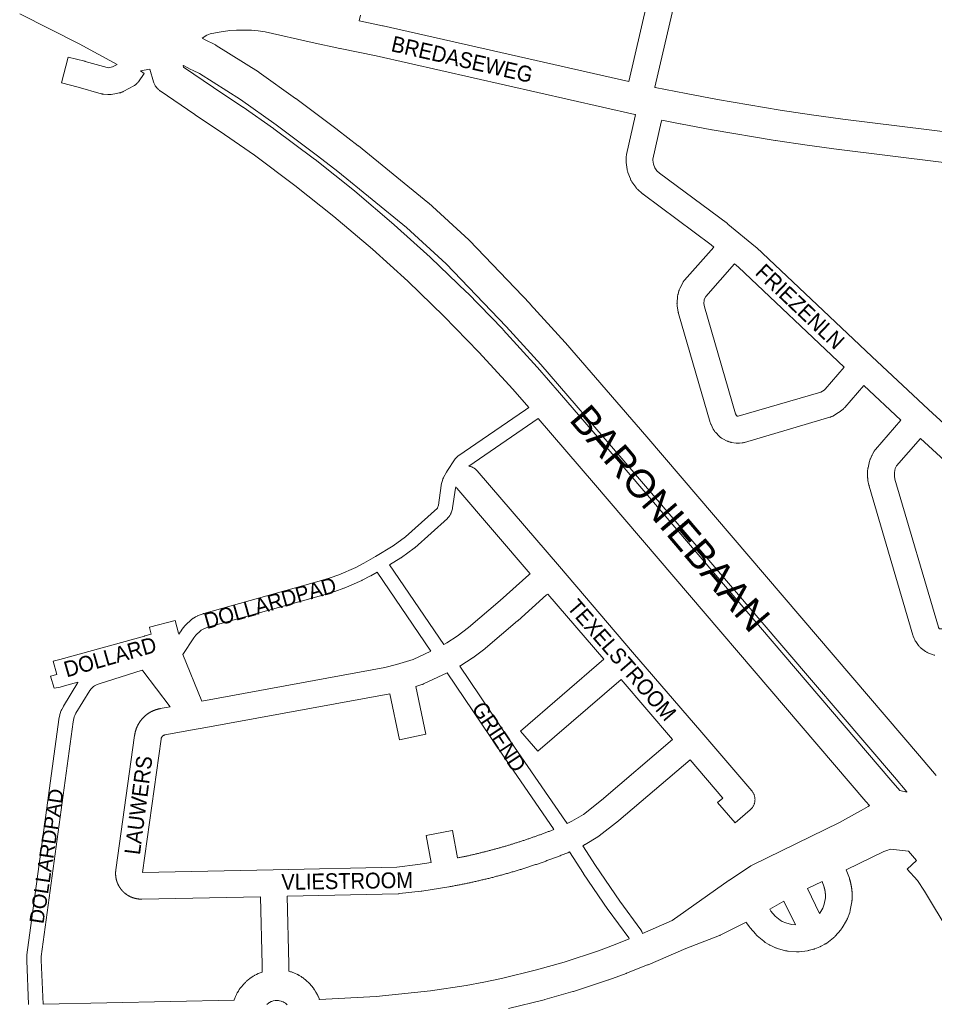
# Model space of a CAD drawing. Header units: metres. Extents: x 123819 to 142731, y 393440 to 405763.
# Tile 91 of 256: x 130934 to 131379, y 396146 to 396626. Entities that reach past the tile are written whole.
import ezdxf
from ezdxf.enums import TextEntityAlignment as Align

# ---------------------------------------------------------------- set-up
doc = ezdxf.new("R2010")
doc.units = ezdxf.units.M
doc.header["$MEASUREMENT"] = 0
for name, color, linetype, lineweight in [('gs-anno-wegen algemeen tekst', 7, 'Continuous', 0), ('gs-knt-aanvullende hoofdweg', 7, 'Continuous', 0), ('gs-knt-fietspaden', 7, 'Continuous', 0), ('gs-knt-hoofdweg', 7, 'Continuous', 0), ('gs-knt-wegen algemeen', 7, 'Continuous', 0)]:
    doc.layers.add(name, color=color, linetype=linetype, lineweight=lineweight)
doc.styles.add('Style-Arial', font='arial.ttf')

msp = doc.modelspace()

# ---------------------------------------------------------------- linework, layer by layer
at = {"layer": 'gs-knt-aanvullende hoofdweg', "color": 7, "linetype": 'Continuous', "flags": 128}
for points in [[(131099.06, 396625.54), (131110.47, 396623.22), (131110.63, 396623.18), (131110.63, 396623.18), (131110.64, 396623.18)], [(131110.64, 396623.18), (131230.34, 396596.04)], [(131233.63, 396579.9), (131233.42, 396579.94), (131233.33, 396579.96), (131107.39, 396608.52), (131089.7, 396612.12), (131089.57, 396612.14), (131076.16, 396615.12), (131053.25, 396620.2), (131049.89, 396620.69), (131046.52, 396621), (131039.35, 396621.1), (131036.06, 396620.9), (131030.8, 396620.16), (131026.39, 396619.31), (131024.85, 396618.57), (131022.56, 396617.14)], [(131243.06, 396593.24), (131243.18, 396593.21), (131258.34, 396590.15), (131273.51, 396587.28), (131304.06, 396582.12), (131319.33, 396579.85), (131334.66, 396577.76), (131583.01, 396546.96), (131590.38, 396546.05)], [(131588.62, 396531.13), (131581.16, 396532.05), (131332.77, 396562.86), (131332.68, 396562.87), (131317.26, 396564.97), (131317.17, 396564.98), (131301.77, 396567.28), (131301.63, 396567.3), (131270.94, 396572.48), (131270.8, 396572.51), (131255.51, 396575.4), (131255.41, 396575.42), (131246.38, 396577.24)], [(131237.06, 396181), (131251.55, 396187.27), (131279.25, 396206.89), (131279.45, 396207.03), (131289.84, 396213.9), (131290.11, 396214.07), (131290.39, 396214.23), (131290.68, 396214.38), (131332.95, 396235.06), (131343.23, 396240.78), (131343.53, 396240.95), (131347, 396242.88), (131347.51, 396243.41)], [(131366.56, 396221.11), (131357.74, 396222.04), (131356.04, 396221.46), (131355.99, 396221.44), (131354.57, 396220.94), (131336.22, 396212.06)], [(131324.45, 396206.34), (131317.37, 396202.87)], [(131305.88, 396196.72), (131299.03, 396192.75)], [(131287.54, 396186.55), (131275.16, 396180.29), (131274.92, 396180.18), (131274.81, 396180.13), (131274.77, 396180.11), (131274.69, 396180.07), (131274.45, 396179.98), (131258.08, 396173.73), (131239.71, 396165.78), (131239.49, 396165.7), (131229.2, 396161.61), (131229.02, 396161.55), (131220.63, 396158.46), (131220.39, 396158.38), (131203.41, 396152.77), (131203.12, 396152.68), (131189.46, 396148.77), (131189.17, 396148.69), (131171.78, 396144.47)], [(131064.83, 396162.61), (131065.3, 396162.48), (131065.61, 396162.38), (131065.62, 396162.38), (131065.62, 396162.37), (131066.02, 396162.24), (131067.86, 396161.52), (131068.72, 396161.11), (131068.76, 396161.09), (131068.84, 396161.05), (131069.01, 396160.96), (131069.08, 396160.93), (131069.47, 396160.72), (131069.62, 396160.64), (131069.79, 396160.53), (131069.88, 396160.48), (131070.42, 396160.16), (131070.74, 396159.96), (131071.29, 396159.61), (131071.72, 396159.3), (131071.92, 396159.16), (131071.95, 396159.14), (131071.99, 396159.11), (131072.25, 396158.91), (131072.87, 396158.43), (131073.41, 396157.96), (131073.62, 396157.77), (131074.33, 396157.11), (131074.75, 396156.7), (131074.98, 396156.43), (131075.68, 396155.67), (131076.88, 396154.11), (131077.03, 396153.91), (131077.24, 396153.58), (131077.95, 396152.46), (131078.67, 396151.09), (131078.85, 396150.74), (131078.86, 396150.71), (131078.88, 396150.68), (131079, 396150.39), (131079.47, 396149.26), (131079.57, 396149), (131079.61, 396148.9), (131079.67, 396148.9), (131107.3, 396150.23), (131133.81, 396153.11), (131151.22, 396155.72), (131159.81, 396157.31), (131168.36, 396159.09), (131185.47, 396163.25), (131198.84, 396167.08), (131215.56, 396172.6), (131223.75, 396175.61), (131230.57, 396178.32)], [(130945.08, 396146.56), (131038.1, 396148.55), (131038.14, 396148.65), (131038.48, 396149.52), (131038.62, 396149.85), (131038.81, 396150.3), (131039.22, 396151.2), (131039.36, 396151.48), (131039.5, 396151.76), (131039.66, 396152.03), (131040.18, 396152.89), (131040.64, 396153.62), (131041.12, 396154.3), (131041.37, 396154.67), (131041.65, 396155.01), (131042.46, 396155.96), (131042.78, 396156.32), (131043.01, 396156.57), (131043.59, 396157.16), (131043.86, 396157.42), (131044.13, 396157.67), (131044.38, 396157.88), (131045.14, 396158.52), (131045.57, 396158.85), (131045.85, 396159.08), (131046.45, 396159.5), (131046.69, 396159.67), (131047.42, 396160.14), (131047.75, 396160.32), (131047.79, 396160.35), (131048, 396160.47), (131048.26, 396160.61), (131049.07, 396161.07), (131049.83, 396161.41), (131050.8, 396161.85), (131051.81, 396162.2)], [(131063.92, 396146.27), (131063.51, 396146.66), (131063.11, 396146.98), (131062.55, 396147.34), (131062.07, 396147.63), (131061.43, 396147.9), (131061.01, 396148.06), (131060.29, 396148.23), (131059.82, 396148.33), (131059.38, 396148.37), (131058.8, 396148.39), (131058.1, 396148.3), (131057.12, 396148.1), (131056.44, 396147.89), (131056.13, 396147.77), (131055.36, 396147.37), (131055.06, 396147.19), (131054.64, 396146.88), (131054.17, 396146.48), (131054.04, 396146.36)]]:
    msp.add_lwpolyline(points, dxfattribs=at)
at = {"layer": 'gs-knt-fietspaden', "color": 7, "linetype": 'Continuous', "flags": 128}
for points in [[(131011.2, 396326.77), (131012.64, 396328.99), (131012.72, 396329.1), (131012.8, 396329.2), (131014.11, 396330.92), (131014.21, 396331.04), (131014.31, 396331.16), (131014.42, 396331.27), (131014.54, 396331.38), (131017.17, 396333.76), (131017.3, 396333.88), (131017.43, 396333.98), (131018.1, 396334.48), (131018.2, 396334.55), (131018.3, 396334.61), (131018.4, 396334.68), (131019.2, 396335.16), (131019.33, 396335.23), (131019.45, 396335.29), (131020.38, 396335.75), (131020.53, 396335.82), (131020.69, 396335.88), (131023.05, 396336.78), (131023.2, 396336.83), (131023.35, 396336.87), (131080.61, 396352.87), (131084.9, 396354.22), (131089.07, 396355.73), (131097.33, 396359.34), (131101.26, 396361.38), (131107.04, 396364.72), (131115.63, 396369.88), (131121.53, 396374.24), (131137.1, 396388.23), (131137.17, 396388.32), (131137.23, 396388.42), (131137.64, 396389.67), (131138.95, 396399.18), (131138.98, 396399.32), (131139.01, 396399.47), (131139.04, 396399.62), (131139.78, 396402.32), (131139.82, 396402.47), (131139.87, 396402.61), (131139.92, 396402.75), (131139.98, 396402.88), (131140.05, 396403.02), (131140.12, 396403.15), (131141.62, 396405.78), (131141.7, 396405.91), (131141.78, 396406.04), (131145.85, 396412.15), (131145.93, 396412.27), (131146.01, 396412.38), (131146.1, 396412.5), (131146.42, 396412.88), (131146.52, 396413.01), (131146.64, 396413.13), (131146.76, 396413.24), (131146.88, 396413.35), (131147.01, 396413.45), (131147.14, 396413.55), (131180.01, 396436.09), (131181.62, 396437.2)], [(131186.23, 396431.84), (131152.39, 396408.63)], [(131146.05, 396398.65), (131145.88, 396397.99), (131144.55, 396388.4), (131144.52, 396388.24), (131144.49, 396388.09), (131144.45, 396387.94), (131144.41, 396387.79), (131143.78, 396385.88), (131143.73, 396385.74), (131143.68, 396385.61), (131143.62, 396385.47), (131143.55, 396385.34), (131143.48, 396385.21), (131143.11, 396384.57), (131143.04, 396384.46), (131142.97, 396384.35), (131142.9, 396384.24), (131142.82, 396384.14), (131142.4, 396383.63), (131142.31, 396383.51), (131142.22, 396383.41), (131142.11, 396383.3), (131142.01, 396383.21), (131126.1, 396368.9), (131125.97, 396368.79), (131125.84, 396368.69), (131119.66, 396364.13), (131119.52, 396364.03), (131119.38, 396363.95), (131113.81, 396360.6)], [(131113.81, 396360.6), (131140.26, 396321.76)], [(131107.76, 396357.02), (131104.71, 396355.26), (131104.56, 396355.18), (131100.45, 396353.06), (131100.35, 396353.01), (131100.25, 396352.96), (131091.78, 396349.25), (131091.67, 396349.21), (131091.56, 396349.17), (131087.22, 396347.59), (131087.07, 396347.54), (131082.66, 396346.16), (131082.55, 396346.12), (131025.39, 396330.16), (131023.33, 396329.38), (131022.68, 396329.05), (131022.14, 396328.74), (131021.75, 396328.45), (131019.49, 396326.39), (131018.45, 396325.04), (131013.11, 396316.86), (131022.46, 396294.21)], [(131133.93, 396318.58), (131107.76, 396357.02)], [(131148.07, 396311.22), (131172.96, 396274.4), (131199.57, 396235.76), (131199.65, 396235.64), (131199.72, 396235.52), (131200.31, 396234.5)], [(130993.35, 396309.26), (130972.32, 396302.65), (130971.13, 396302.15), (130970.08, 396301.61), (130969.69, 396301.36), (130969.41, 396301.13), (130968.51, 396300.22), (130967.8, 396299.4), (130961.11, 396288.25), (130960.5, 396287.11), (130960.29, 396286.49), (130960.04, 396285.71), (130959.7, 396284.15), (130944.23, 396169.79), (130944.15, 396167.98), (130945.08, 396146.56)], [(131193.85, 396231.65), (131193.71, 396231.89), (131167.17, 396270.43), (131167.15, 396270.46), (131141.83, 396307.92)], [(130938.06, 396146.4), (130937.13, 396167.83), (130937.13, 396167.98), (130937.13, 396168.14), (130937.23, 396170.27), (130937.24, 396170.42), (130937.25, 396170.58), (130952.76, 396285.24), (130952.78, 396285.39), (130952.81, 396285.53), (130953.22, 396287.38), (130953.26, 396287.53), (130953.3, 396287.67), (130953.6, 396288.64), (130953.63, 396288.73), (130953.96, 396289.66), (130954, 396289.79), (130954.06, 396289.92), (130954.11, 396290.04), (130954.18, 396290.17), (130954.96, 396291.63), (130955, 396291.71), (130955.04, 396291.78), (130961.94, 396303.28), (130962, 396303.39)], [(131230.57, 396178.32), (131230.31, 396178.94), (131220.27, 396192.55), (131220.19, 396192.66), (131208.29, 396210.12), (131208.23, 396210.2), (131201.52, 396220.7)], [(131207.9, 396223.76), (131214.12, 396214.03), (131225.95, 396196.66), (131236.21, 396182.77), (131236.31, 396182.63), (131236.4, 396182.49), (131236.48, 396182.34), (131236.56, 396182.19), (131236.63, 396182.03), (131237.06, 396181)]]:
    msp.add_lwpolyline(points, dxfattribs=at)
msp.add_lwpolyline([(131386.37, 396181.55), (131374.42, 396201.65), (131371.04, 396206.82), (131365.87, 396212.25, -0.374556), (131365.87, 396212.26), (131370.42, 396216.6)], format="xyb", dxfattribs=at)
at = {"layer": 'gs-knt-hoofdweg', "color": 7, "linetype": 'Continuous', "flags": 128}
for points in [[(130981.2, 396604.41), (130962.64, 396614.44), (130933.7, 396629.04)], [(131022.56, 396617.14), (131023.98, 396616.43), (131028.74, 396614.02), (131029.06, 396613.85), (131029.37, 396613.66), (131029.37, 396613.66), (131029.38, 396613.66)], [(131029.38, 396613.66), (131049.98, 396600.77), (131050.2, 396600.64), (131050.4, 396600.49), (131068.04, 396587.85), (131068.16, 396587.76), (131088.39, 396572.69), (131088.54, 396572.58), (131098.52, 396564.76), (131098.64, 396564.67), (131132.44, 396537.17), (131132.62, 396537.02), (131132.79, 396536.87), (131152.45, 396518.91), (131152.65, 396518.73), (131152.84, 396518.53), (131182.25, 396487.77), (131182.37, 396487.63), (131199.41, 396468.97), (131199.56, 396468.8), (131239.11, 396422.9), (131239.13, 396422.87), (131371.9, 396267.56), (131380.12, 396257.94)], [(130997.14, 396602.03), (130992.58, 396601.24)], [(131181.62, 396437.2), (131173.88, 396446.18), (131157.38, 396464.25), (131140.33, 396481.77), (131122.73, 396498.73), (131105.49, 396514.34), (131086.73, 396530.27), (131067.66, 396545.45), (131048, 396560.1), (131033.46, 396570.31), (131019.11, 396579.88), (131019.04, 396579.93), (131002.11, 396591.46), (131002.02, 396591.52), (131001.79, 396591.69), (131001.71, 396591.75), (131001.49, 396591.93), (131001.41, 396592), (131001.19, 396592.19), (131001.12, 396592.26), (131000.91, 396592.46), (131000.84, 396592.53), (131000.64, 396592.75), (131000.58, 396592.82), (131000.39, 396593.05), (131000.34, 396593.11), (131000.15, 396593.36), (131000.1, 396593.42), (130999.92, 396593.69), (130999.89, 396593.74), (130999.72, 396594.02), (130999.68, 396594.07), (130999.52, 396594.36), (130999.5, 396594.41), (130999.35, 396594.72), (130999.33, 396594.76), (130999.19, 396595.08), (130999.18, 396595.12), (130999.06, 396595.44), (130999.04, 396595.48), (130998.94, 396595.82), (130998.93, 396595.85), (130997.14, 396602.03)], [(131362.42, 396250.63), (131365.79, 396249.83), (131365.81, 396250.03), (131359.72, 396257.15), (131226.97, 396412.45), (131187.5, 396458.26), (131170.6, 396476.76), (131141.45, 396507.27), (131122.16, 396524.89), (131088.59, 396552.19), (131078.74, 396559.9), (131058.65, 396574.87), (131041.28, 396587.33), (131021.19, 396599.89), (131018.26, 396601.37), (131016.75, 396602.13), (131013.46, 396603.79), (131013.31, 396603.78), (131013.51, 396603.08), (131028.03, 396593.19), (131042.43, 396583.59), (131042.6, 396583.48), (131057.3, 396573.14), (131057.48, 396573.01), (131077.33, 396558.22), (131077.54, 396558.06), (131096.8, 396542.73), (131097, 396542.57), (131115.95, 396526.46), (131116.14, 396526.3), (131133.57, 396510.53), (131133.76, 396510.35), (131151.54, 396493.21), (131151.72, 396493.03), (131168.95, 396475.33), (131169.13, 396475.15), (131185.79, 396456.9), (131185.94, 396456.72), (131196.64, 396444.31), (131225.3, 396411.04), (131225.32, 396411.02), (131358.04, 396255.75), (131362.42, 396250.63)], [(131347.51, 396243.41), (131345.86, 396245.34), (131213.16, 396400.6), (131186.23, 396431.84)], [(131370.42, 396216.6), (131366.56, 396221.11)]]:
    msp.add_lwpolyline(points, dxfattribs=at)
at = {"layer": 'gs-knt-wegen algemeen', "color": 7, "linetype": 'Continuous', "flags": 128}
for points in [[(131230.34, 396596.04), (131256.74, 396709.8), (131258.81, 396719.5), (131262.39, 396739.13), (131263.87, 396748.91), (131274.01, 396830.11)], [(131286.85, 396827.86), (131276.78, 396747.21), (131276.75, 396747.04), (131275.24, 396737.08), (131275.21, 396736.89), (131271.6, 396717.07), (131271.56, 396716.88), (131269.46, 396707.03), (131269.44, 396706.92), (131243.06, 396593.24)], [(131099.62, 396628.29), (131099.06, 396625.54)], [(130976.28, 396602.8), (130976.77, 396602.76), (130978.84, 396603.12), (130981.2, 396604.41)], [(131379.4, 396316.56), (131379.14, 396316.64), (131376.81, 396317.37), (131376.53, 396317.47), (131376.24, 396317.58), (131375.97, 396317.7), (131375.69, 396317.84), (131375.43, 396317.99), (131375.17, 396318.15), (131374.92, 396318.33), (131372.96, 396319.77), (131372.71, 396319.95), (131372.48, 396320.15), (131372.26, 396320.36), (131372.05, 396320.57), (131371.84, 396320.8), (131371.65, 396321.04), (131371.47, 396321.28), (131370.07, 396323.28), (131369.89, 396323.54), (131369.73, 396323.82), (131369.58, 396324.1), (131369.44, 396324.39), (131369.32, 396324.68), (131368.88, 396325.82), (131368.79, 396326.07), (131368.71, 396326.33), (131347.41, 396398.94), (131347.34, 396399.2), (131347.28, 396399.46), (131346.81, 396401.72), (131346.77, 396401.98), (131346.73, 396402.24), (131346.7, 396402.5), (131346.69, 396402.76), (131346.68, 396403.03), (131346.68, 396406.37), (131346.68, 396406.68), (131346.71, 396406.99), (131346.74, 396407.3), (131346.79, 396407.6), (131346.86, 396407.91), (131347.65, 396411.15), (131347.72, 396411.44), (131347.81, 396411.71), (131347.91, 396411.99), (131348.02, 396412.26), (131348.7, 396413.79), (131348.81, 396414.02), (131348.93, 396414.25), (131349.06, 396414.48), (131349.92, 396415.92), (131350.07, 396416.16), (131350.23, 396416.39), (131350.4, 396416.62), (131350.58, 396416.84), (131362.85, 396431.04), (131344.77, 396447.96), (131335.51, 396437.2), (131335.34, 396437.01), (131335.16, 396436.83), (131334.97, 396436.65), (131334.78, 396436.48), (131333.5, 396435.4), (131333.28, 396435.22), (131333.04, 396435.05), (131332.8, 396434.88), (131332.55, 396434.73), (131329.66, 396433.06), (131329.39, 396432.91), (131329.11, 396432.78), (131328.83, 396432.66), (131328.54, 396432.55), (131328.24, 396432.45), (131286.67, 396420.24), (131286.38, 396420.16), (131286.09, 396420.09), (131285.79, 396420.04), (131285.49, 396420), (131284.27, 396419.88), (131283.96, 396419.86), (131283.64, 396419.85), (131283.32, 396419.85), (131283.01, 396419.88), (131282.69, 396419.91), (131280.28, 396420.26), (131279.98, 396420.31), (131279.68, 396420.38), (131279.38, 396420.46), (131279.09, 396420.55), (131278.81, 396420.65), (131278.53, 396420.77), (131278.26, 396420.9), (131276.08, 396422.01), (131275.81, 396422.15), (131275.55, 396422.31), (131275.3, 396422.48), (131275.06, 396422.66), (131274.82, 396422.85), (131274.59, 396423.05), (131274.38, 396423.26), (131272.67, 396425.01), (131272.46, 396425.23), (131272.27, 396425.46), (131272.08, 396425.7), (131271.91, 396425.95), (131271.75, 396426.21), (131271.6, 396426.47), (131271.46, 396426.75), (131270.4, 396428.95), (131270.29, 396429.19), (131270.19, 396429.43), (131270.1, 396429.68), (131270.02, 396429.94), (131254.55, 396483.06), (131254.48, 396483.3), (131254.43, 396483.55), (131254.38, 396483.8), (131253.91, 396486.59), (131253.87, 396486.86), (131253.85, 396487.12), (131253.83, 396487.39), (131253.82, 396487.66), (131253.83, 396487.93), (131253.84, 396488.2), (131254.1, 396491.28), (131254.13, 396491.59), (131254.18, 396491.9), (131254.24, 396492.21), (131254.32, 396492.52), (131254.74, 396494.01), (131254.83, 396494.31), (131254.94, 396494.6), (131255.06, 396494.89), (131255.2, 396495.18), (131256.6, 396497.93), (131256.73, 396498.18), (131256.87, 396498.42), (131257.02, 396498.65), (131257.18, 396498.87), (131257.35, 396499.09), (131257.52, 396499.3), (131271.76, 396515.41), (131270.5, 396516.45), (131237.3, 396541.13), (131237.13, 396541.26), (131236.96, 396541.4), (131236.8, 396541.54), (131234.73, 396543.43), (131234.52, 396543.63), (131234.32, 396543.83), (131234.13, 396544.05), (131233.95, 396544.27), (131233.79, 396544.5), (131231.87, 396547.23), (131231.7, 396547.49), (131231.54, 396547.76), (131231.39, 396548.03), (131231.26, 396548.31), (131231.14, 396548.6), (131229.92, 396551.71), (131229.81, 396552), (131229.72, 396552.3), (131229.64, 396552.6), (131229.58, 396552.91), (131229.53, 396553.22), (131229.09, 396556.53), (131229.05, 396556.82), (131229.03, 396557.11), (131229.03, 396557.4), (131229.03, 396557.69), (131229.11, 396559.36), (131229.13, 396559.65), (131229.16, 396559.93), (131229.21, 396560.21), (131229.26, 396560.49), (131233.46, 396579.12), (131233.63, 396579.9)], [(131246.38, 396577.24), (131246.16, 396576.26), (131242.09, 396558.19), (131242.07, 396557.68), (131242.33, 396555.72), (131242.98, 396554.07), (131244.03, 396552.57), (131245.33, 396551.38), (131278.39, 396526.8), (131278.64, 396526.61), (131292.13, 396515.54), (131292.3, 396515.39), (131292.47, 396515.24), (131292.47, 396515.24), (131292.47, 396515.23)], [(131292.47, 396515.23), (131348.73, 396462.09), (131376.29, 396436.29), (131416.2, 396399.67), (131447.09, 396374.39), (131463.5, 396361.69), (131494.17, 396338.3), (131494.25, 396338.24)], [(131283.2, 396433), (131283.68, 396432.93), (131323.82, 396444.73), (131325.54, 396445.72), (131325.97, 396446.09), (131335.28, 396456.89), (131283.7, 396505.62), (131281.83, 396507.15), (131267.83, 396491.31), (131267.1, 396489.86), (131267.02, 396489.58), (131266.89, 396487.94), (131267.16, 396486.33), (131282.38, 396434.09), (131282.74, 396433.34), (131282.94, 396433.13), (131283.2, 396433), (131283.2, 396433)], [(131381.75, 396329.47), (131382.16, 396329.34), (131382.84, 396329.44), (131440.19, 396346.31), (131442.57, 396347.56), (131444.72, 396349.32), (131450.12, 396355.58), (131439.05, 396364.15), (131438.91, 396364.26), (131407.81, 396389.71), (131407.67, 396389.83), (131407.53, 396389.95), (131372.4, 396422.19), (131360.81, 396408.76), (131360.44, 396408.15), (131360.16, 396407.51), (131359.7, 396405.6), (131359.7, 396403.7), (131359.98, 396402.35), (131381.13, 396330.25), (131381.19, 396330.1), (131381.51, 396329.64), (131381.75, 396329.47), (131381.75, 396329.47)], [(131152.39, 396408.63), (131152.65, 396408.59), (131152.97, 396408.53), (131153.28, 396408.45), (131153.58, 396408.36), (131153.88, 396408.25), (131154.18, 396408.13), (131154.46, 396407.99), (131154.75, 396407.84), (131155.02, 396407.67), (131155.28, 396407.5), (131155.54, 396407.3), (131155.79, 396407.1), (131156.02, 396406.89), (131156.25, 396406.66), (131156.46, 396406.42), (131196.53, 396359.7), (131232.23, 396318.11)], [(131182.36, 396356.23), (131146.58, 396397.95), (131146.38, 396398.19), (131146.19, 396398.45), (131146.05, 396398.65)], [(131140.26, 396321.76), (131141.66, 396322.56), (131146.76, 396325.87), (131152.21, 396329.98), (131167.67, 396343.14), (131181.69, 396355.67), (131181.85, 396355.81), (131182.36, 396356.23)], [(131190.84, 396346.35), (131190.28, 396345.89), (131176.28, 396333.38), (131176.17, 396333.28), (131160.5, 396319.94), (131160.35, 396319.82), (131160.2, 396319.71), (131154.42, 396315.34), (131154.24, 396315.21), (131154.05, 396315.08), (131148.59, 396311.53), (131148.42, 396311.43), (131148.25, 396311.32), (131148.07, 396311.22)], [(131022.46, 396294.21), (131111.53, 396310.51), (131117.17, 396312.02), (131125.31, 396314.52), (131133.93, 396318.58)], [(131006.93, 396291.4), (130993.6, 396308.92), (130993.43, 396309.14), (130993.35, 396309.26)], [(131141.83, 396307.92), (131130.44, 396302.55), (131130.16, 396302.42), (131129.87, 396302.31), (131129.58, 396302.21), (131126.56, 396301.28)], [(131050.91, 396198.91), (130993.1, 396197.73), (130993.05, 396197.73), (130992.96, 396197.72), (130992.88, 396197.72), (130992.79, 396197.72), (130992.71, 396197.73), (130992.62, 396197.73), (130992.54, 396197.73), (130992.45, 396197.73), (130992.37, 396197.74), (130992.29, 396197.74), (130992.2, 396197.74), (130992.12, 396197.75), (130992.03, 396197.75), (130991.95, 396197.76), (130991.87, 396197.77), (130991.78, 396197.77), (130991.7, 396197.78), (130991.61, 396197.79), (130991.53, 396197.8), (130991.45, 396197.81), (130991.36, 396197.82), (130991.28, 396197.83), (130991.19, 396197.84), (130991.11, 396197.85), (130991.03, 396197.86), (130990.95, 396197.88), (130990.86, 396197.89), (130990.78, 396197.9), (130990.69, 396197.92), (130990.61, 396197.93), (130990.53, 396197.95), (130990.45, 396197.97), (130990.36, 396197.98), (130990.28, 396198), (130990.2, 396198.02), (130990.12, 396198.04), (130990.03, 396198.06), (130989.95, 396198.08), (130989.87, 396198.1), (130989.79, 396198.12), (130989.71, 396198.14), (130989.63, 396198.16), (130989.54, 396198.18), (130989.46, 396198.2), (130989.38, 396198.23), (130989.3, 396198.25), (130989.22, 396198.28), (130989.14, 396198.3), (130989.06, 396198.33), (130988.98, 396198.35), (130988.9, 396198.38), (130988.82, 396198.41), (130988.74, 396198.43), (130988.66, 396198.46), (130988.58, 396198.49), (130988.5, 396198.52), (130988.42, 396198.55), (130988.34, 396198.58), (130988.27, 396198.61), (130988.19, 396198.64), (130988.11, 396198.68), (130988.03, 396198.71), (130987.95, 396198.74), (130987.88, 396198.78), (130987.8, 396198.81), (130987.72, 396198.84), (130987.65, 396198.88), (130987.57, 396198.91), (130987.49, 396198.95), (130987.42, 396198.99), (130987.34, 396199.02), (130987.26, 396199.06), (130987.19, 396199.1), (130987.12, 396199.14), (130987.04, 396199.18), (130986.97, 396199.22), (130986.89, 396199.26), (130986.82, 396199.3), (130986.74, 396199.34), (130986.67, 396199.38), (130986.6, 396199.42), (130986.53, 396199.47), (130986.45, 396199.51), (130986.38, 396199.55), (130986.31, 396199.6), (130986.24, 396199.64), (130986.17, 396199.69), (130986.1, 396199.73), (130986.03, 396199.78), (130985.96, 396199.83), (130985.88, 396199.87), (130985.82, 396199.92), (130985.75, 396199.97), (130985.68, 396200.02), (130985.61, 396200.07), (130985.54, 396200.12), (130985.47, 396200.17), (130985.4, 396200.22), (130985.34, 396200.27), (130985.27, 396200.32), (130985.2, 396200.37), (130985.14, 396200.42), (130985.07, 396200.48), (130985, 396200.53), (130984.94, 396200.58), (130984.88, 396200.64), (130984.81, 396200.69), (130984.75, 396200.74), (130984.68, 396200.8), (130984.62, 396200.86), (130984.56, 396200.91), (130984.49, 396200.97), (130984.43, 396201.02), (130984.37, 396201.08), (130984.31, 396201.14), (130984.25, 396201.2), (130984.19, 396201.26), (130984.13, 396201.32), (130984.07, 396201.38), (130984.01, 396201.44), (130983.95, 396201.49), (130983.89, 396201.56), (130983.83, 396201.62), (130983.77, 396201.68), (130983.71, 396201.74), (130983.66, 396201.8), (130983.6, 396201.87), (130983.54, 396201.93), (130983.49, 396201.99), (130983.43, 396202.05), (130983.38, 396202.12), (130983.32, 396202.18), (130983.27, 396202.25), (130983.22, 396202.31), (130983.16, 396202.38), (130983.11, 396202.44), (130983.06, 396202.51), (130983.01, 396202.58), (130982.96, 396202.64), (130982.9, 396202.71), (130982.85, 396202.78), (130982.8, 396202.85), (130982.75, 396202.92), (130982.71, 396202.98), (130982.66, 396203.05), (130982.61, 396203.12), (130982.56, 396203.19), (130982.51, 396203.26), (130982.47, 396203.33), (130982.42, 396203.4), (130982.37, 396203.47), (130982.33, 396203.54), (130982.29, 396203.62), (130982.24, 396203.69), (130982.2, 396203.76), (130982.15, 396203.83), (130982.11, 396203.9), (130982.07, 396203.98), (130982.03, 396204.05), (130981.98, 396204.13), (130981.94, 396204.2), (130981.9, 396204.27), (130981.86, 396204.35), (130981.82, 396204.42), (130981.79, 396204.5), (130981.75, 396204.57), (130981.71, 396204.65), (130981.67, 396204.72), (130981.64, 396204.8), (130981.6, 396204.87), (130981.56, 396204.95), (130981.53, 396205.03), (130981.49, 396205.1), (130981.46, 396205.18), (130981.42, 396205.26), (130981.39, 396205.34), (130981.36, 396205.41), (130981.33, 396205.49), (130981.3, 396205.57), (130981.26, 396205.65), (130981.23, 396205.73), (130981.2, 396205.81), (130981.17, 396205.89), (130981.14, 396205.96), (130981.12, 396206.04), (130981.09, 396206.12), (130981.06, 396206.2), (130981.03, 396206.28), (130981.01, 396206.36), (130980.98, 396206.44), (130980.96, 396206.52), (130980.93, 396206.61), (130980.91, 396206.68), (130980.88, 396206.77), (130980.86, 396206.85), (130980.84, 396206.93), (130980.82, 396207.01), (130980.8, 396207.09), (130980.78, 396207.17), (130980.75, 396207.26), (130980.74, 396207.34), (130980.72, 396207.42), (130980.7, 396207.5), (130980.68, 396207.58), (130980.66, 396207.67), (130980.64, 396207.75), (130980.63, 396207.83), (130980.61, 396207.92), (130980.6, 396208), (130980.58, 396208.08), (130980.57, 396208.16), (130980.56, 396208.25), (130980.54, 396208.33), (130980.53, 396208.41), (130980.52, 396208.5), (130980.51, 396208.58), (130980.5, 396208.66), (130980.49, 396208.75), (130980.48, 396208.83), (130980.47, 396208.92), (130980.46, 396209), (130980.45, 396209.08), (130980.44, 396209.17), (130980.44, 396209.25), (130980.43, 396209.34), (130980.42, 396209.42), (130980.42, 396209.5), (130980.41, 396209.59), (130980.41, 396209.67), (130980.41, 396209.76), (130980.4, 396209.84), (130980.4, 396209.93), (130980.4, 396210.01), (130980.4, 396210.09), (130980.4, 396210.18), (130980.4, 396210.26), (130980.4, 396210.35), (130980.4, 396210.43), (130980.4, 396210.52), (130980.41, 396210.6), (130980.41, 396210.68), (130980.41, 396210.77), (130980.42, 396210.85), (130980.42, 396210.94), (130980.43, 396211.02), (130980.43, 396211.11), (130980.44, 396211.19), (130980.44, 396211.28), (130980.45, 396211.36), (130980.46, 396211.44), (130980.47, 396211.53), (130980.48, 396211.61), (130980.49, 396211.69), (130980.5, 396211.78), (130980.51, 396211.86), (130980.52, 396211.95), (130980.53, 396212.03), (130989.66, 396277.4), (130989.68, 396277.55), (130989.7, 396277.7), (130989.72, 396277.85), (130989.75, 396278), (130989.77, 396278.15), (130989.8, 396278.3), (130989.83, 396278.45), (130989.86, 396278.6), (130989.89, 396278.75), (130989.92, 396278.9), (130989.96, 396279.05), (130989.99, 396279.19), (130990.03, 396279.34), (130990.07, 396279.49), (130990.11, 396279.64), (130990.15, 396279.78), (130990.2, 396279.93), (130990.24, 396280.07), (130990.29, 396280.22), (130990.34, 396280.36), (130990.39, 396280.51), (130990.44, 396280.65), (130990.49, 396280.79), (130990.54, 396280.93), (130990.6, 396281.08), (130990.66, 396281.22), (130990.71, 396281.36), (130990.77, 396281.5), (130990.83, 396281.64), (130990.9, 396281.78), (130990.96, 396281.92), (130991.02, 396282.05), (130991.09, 396282.19), (130991.16, 396282.33), (130991.23, 396282.46), (130991.3, 396282.6), (130991.37, 396282.73), (130991.44, 396282.87), (130991.52, 396283), (130991.59, 396283.13), (130991.67, 396283.26), (130991.67, 396283.26), (130991.67, 396283.27), (130991.75, 396283.39), (130991.83, 396283.52), (130991.91, 396283.65), (130991.99, 396283.78), (130992.07, 396283.91), (130992.16, 396284.04), (130992.24, 396284.16), (130992.33, 396284.29), (130992.42, 396284.41), (130992.51, 396284.53), (130992.6, 396284.66), (130992.69, 396284.78), (130992.78, 396284.9), (130992.88, 396285.02), (130992.97, 396285.14), (130993.07, 396285.25), (130993.17, 396285.37), (130993.27, 396285.49), (130993.37, 396285.6), (130993.47, 396285.71), (130993.57, 396285.83), (130993.68, 396285.94), (130993.78, 396286.05), (130993.89, 396286.16), (130993.99, 396286.27), (130994.1, 396286.37), (130994.21, 396286.48), (130994.32, 396286.59), (130994.43, 396286.69), (130994.54, 396286.79), (130994.66, 396286.89), (130994.77, 396286.99), (130994.89, 396287.09), (130995, 396287.19), (130995.12, 396287.29), (130995.24, 396287.39), (130995.36, 396287.48), (130995.48, 396287.58), (130995.6, 396287.67), (130995.72, 396287.76), (130995.84, 396287.85), (130995.97, 396287.94), (130996.09, 396288.03), (130996.22, 396288.11), (130996.34, 396288.2), (130996.47, 396288.28), (130996.6, 396288.36), (130996.73, 396288.44), (130996.86, 396288.53), (130996.99, 396288.6), (130997.12, 396288.68), (130997.25, 396288.76), (130997.38, 396288.83), (130997.52, 396288.91), (130997.65, 396288.98), (130997.78, 396289.05), (130997.92, 396289.12), (130998.06, 396289.19), (130998.19, 396289.25), (130998.33, 396289.32), (130998.47, 396289.38), (130998.61, 396289.45), (130998.75, 396289.51), (130998.89, 396289.57), (130999.03, 396289.63), (130999.17, 396289.68), (130999.31, 396289.74), (130999.45, 396289.79), (130999.6, 396289.85), (130999.74, 396289.9), (130999.88, 396289.95), (131000.03, 396289.99), (131000.17, 396290.04), (131000.32, 396290.09), (131000.46, 396290.13), (131000.61, 396290.17), (131000.76, 396290.22), (131000.9, 396290.26), (131001.05, 396290.29), (131001.2, 396290.33), (131001.35, 396290.37), (131001.5, 396290.4), (131001.64, 396290.43), (131001.79, 396290.46), (131001.94, 396290.49), (131002.09, 396290.52), (131006.93, 396291.4)], [(131200.31, 396234.5), (131202.65, 396235.7), (131208.23, 396239.02), (131217.11, 396246.01), (131251.7, 396275.43)], [(131260.18, 396265.55), (131225.45, 396236.01), (131225.26, 396235.85), (131215.95, 396228.52), (131215.72, 396228.35), (131215.49, 396228.19), (131215.25, 396228.04), (131209.13, 396224.4), (131208.95, 396224.3), (131208.76, 396224.2), (131207.9, 396223.76)], [(131201.52, 396220.7), (131201.09, 396220.53), (131200.63, 396220.34), (131200.17, 396220.16), (131199.72, 396219.97), (131199.26, 396219.79), (131198.8, 396219.61), (131198.34, 396219.43), (131197.88, 396219.25), (131197.42, 396219.07), (131196.96, 396218.89), (131196.5, 396218.71), (131196.04, 396218.53), (131195.58, 396218.35), (131195.12, 396218.18), (131194.65, 396218), (131194.2, 396217.83)], [(131194.2, 396217.83), (131193.73, 396217.65), (131193.27, 396217.48), (131192.8, 396217.31), (131192.35, 396217.14), (131191.88, 396216.97), (131191.42, 396216.8), (131190.95, 396216.63), (131190.49, 396216.46), (131190.02, 396216.29), (131189.56, 396216.13), (131189.09, 396215.96), (131188.63, 396215.8), (131188.16, 396215.63), (131187.7, 396215.47), (131187.23, 396215.31), (131186.76, 396215.15), (131186.3, 396214.98), (131185.83, 396214.82), (131185.36, 396214.66), (131184.9, 396214.51), (131184.43, 396214.35), (131183.96, 396214.19), (131183.49, 396214.03), (131183.02, 396213.88), (131182.55, 396213.73), (131182.08, 396213.57), (131181.61, 396213.42), (131181.14, 396213.27), (131180.67, 396213.12), (131180.2, 396212.97), (131179.73, 396212.82), (131179.26, 396212.67), (131178.79, 396212.52), (131178.32, 396212.37), (131177.85, 396212.22), (131177.38, 396212.08), (131176.9, 396211.94), (131176.43, 396211.79), (131175.96, 396211.65), (131175.49, 396211.51), (131175.01, 396211.36), (131174.54, 396211.22), (131174.06, 396211.08), (131173.59, 396210.94), (131173.12, 396210.81), (131172.64, 396210.67), (131172.17, 396210.53), (131171.7, 396210.4), (131171.22, 396210.26), (131170.74, 396210.13), (131170.27, 396209.99), (131169.79, 396209.86), (131169.32, 396209.73), (131168.84, 396209.6), (131168.36, 396209.47), (131167.89, 396209.34), (131167.41, 396209.21), (131166.93, 396209.08), (131166.45, 396208.95), (131165.98, 396208.83), (131165.5, 396208.7), (131165.02, 396208.58), (131164.54, 396208.46), (131164.07, 396208.33), (131163.59, 396208.21), (131163.11, 396208.09), (131162.63, 396207.97), (131162.15, 396207.85), (131161.67, 396207.73), (131161.19, 396207.61), (131160.71, 396207.5), (131160.24, 396207.38), (131159.75, 396207.27), (131159.27, 396207.15), (131158.79, 396207.04), (131158.31, 396206.92), (131157.83, 396206.81), (131157.35, 396206.7), (131156.87, 396206.59), (131156.39, 396206.48), (131155.91, 396206.37), (131155.42, 396206.26), (131154.94, 396206.16), (131154.46, 396206.05), (131153.98, 396205.95), (131153.49, 396205.84), (131153.01, 396205.74), (131152.53, 396205.63), (131152.05, 396205.53), (131151.56, 396205.43), (131151.08, 396205.33), (131150.6, 396205.23), (131150.11, 396205.13), (131149.63, 396205.03), (131149.14, 396204.94), (131148.66, 396204.84), (131148.17, 396204.74), (131147.69, 396204.65), (131147.2, 396204.55), (131146.72, 396204.46), (131146.24, 396204.37), (131145.75, 396204.28), (131145.26, 396204.19), (131144.78, 396204.1), (131144.29, 396204.01), (131143.81, 396203.92), (131143.32, 396203.83), (131142.84, 396203.75), (131142.72, 396203.73), (131129.57, 396201.65), (131129.29, 396201.61), (131118.61, 396200.4), (131118.31, 396200.37), (131118.02, 396200.36), (131063.92, 396199.19), (131064.74, 396165.97), (131064.83, 396162.61)], [(131057.11, 396212.06), (131057.11, 396212.06), (131057.12, 396212.06)], [(131057.11, 396212.06), (131057.11, 396212.06), (131057.12, 396212.06)], [(131336.22, 396212.06), (131337.76, 396207.87), (131337.85, 396207.6), (131337.9, 396207.44), (131337.95, 396207.28), (131338, 396207.11), (131338.05, 396206.95), (131338.09, 396206.79), (131338.14, 396206.63), (131338.18, 396206.47), (131338.23, 396206.31), (131338.27, 396206.15), (131338.31, 396205.98), (131338.35, 396205.82), (131338.39, 396205.66), (131338.43, 396205.5), (131338.47, 396205.33), (131338.5, 396205.17), (131338.54, 396205.01), (131338.57, 396204.84), (131338.6, 396204.68), (131338.64, 396204.51), (131338.67, 396204.35), (131338.7, 396204.18), (131338.73, 396204.02), (131338.76, 396203.85), (131338.78, 396203.69), (131338.81, 396203.52), (131338.84, 396203.36), (131338.86, 396203.19), (131338.88, 396203.03), (131338.91, 396202.86), (131338.93, 396202.69), (131338.95, 396202.53), (131338.97, 396202.36), (131338.99, 396202.19), (131339, 396202.03), (131339.02, 396201.86), (131339.03, 396201.69), (131339.05, 396201.53), (131339.06, 396201.36), (131339.07, 396201.19), (131339.09, 396201.03), (131339.1, 396200.86), (131339.1, 396200.69), (131339.11, 396200.52), (131339.12, 396200.36), (131339.13, 396200.19), (131339.13, 396200.02), (131339.14, 396199.85), (131339.14, 396199.69), (131339.14, 396199.52), (131339.14, 396199.35), (131339.14, 396199.18), (131339.14, 396199.02), (131339.14, 396198.85), (131339.14, 396198.68), (131339.13, 396198.51), (131339.13, 396198.35), (131339.12, 396198.18), (131339.11, 396198.01), (131339.1, 396197.85), (131339.1, 396197.68), (131339.09, 396197.51), (131339.07, 396197.34), (131339.06, 396197.18), (131339.05, 396197.01), (131339.03, 396196.8), (131339, 396196.58), (131338.97, 396196.37), (131338.23, 396192.35), (131338.18, 396192.08), (131338.11, 396191.81), (131338.03, 396191.54), (131337.94, 396191.28), (131337.94, 396191.27), (131337.93, 396191.27)], [(131317.37, 396202.87), (131323.3, 396190.77), (131323.39, 396190.87), (131324.84, 396193.37), (131325.52, 396195.24), (131326.09, 396198.37), (131326.1, 396198.45), (131326.1, 396198.53), (131326.11, 396198.61), (131326.11, 396198.69), (131326.11, 396198.77), (131326.12, 396198.85), (131326.12, 396198.94), (131326.12, 396199.02), (131326.12, 396199.1), (131326.12, 396199.18), (131326.12, 396199.26), (131326.12, 396199.35), (131326.12, 396199.43), (131326.12, 396199.51), (131326.12, 396199.59), (131326.12, 396199.67), (131326.11, 396199.75), (131326.11, 396199.84), (131326.11, 396199.92), (131326.1, 396200), (131326.1, 396200.08), (131326.09, 396200.16), (131326.09, 396200.25), (131326.08, 396200.33), (131326.08, 396200.41), (131326.07, 396200.49), (131326.06, 396200.57), (131326.06, 396200.65), (131326.05, 396200.73), (131326.04, 396200.82), (131326.03, 396200.9), (131326.02, 396200.98), (131326.01, 396201.06), (131326, 396201.14), (131325.99, 396201.22), (131325.98, 396201.3), (131325.97, 396201.38), (131325.95, 396201.46), (131325.94, 396201.55), (131325.93, 396201.63), (131325.92, 396201.71), (131325.9, 396201.79), (131325.89, 396201.87), (131325.87, 396201.95), (131325.86, 396202.03), (131325.84, 396202.11), (131325.82, 396202.19), (131325.81, 396202.27), (131325.79, 396202.35), (131325.77, 396202.43), (131325.76, 396202.51), (131325.74, 396202.59), (131325.72, 396202.67), (131325.7, 396202.75), (131325.68, 396202.83), (131325.66, 396202.91), (131325.64, 396202.99), (131325.62, 396203.06), (131325.6, 396203.14), (131325.57, 396203.22), (131325.55, 396203.3), (131325.53, 396203.38), (131325.5, 396203.46), (131325.48, 396203.54), (131324.45, 396206.34)], [(131051.81, 396162.2), (131051.73, 396165.65), (131050.91, 396198.91)], [(131299.03, 396192.75), (131299.59, 396191.9), (131301.66, 396189.5), (131304.02, 396187.53), (131305.05, 396186.9), (131306.77, 396186.11), (131309.59, 396185.33), (131311.54, 396185.18), (131305.88, 396196.72)], [(131337.93, 396191.27), (131336.86, 396188.35), (131336.76, 396188.09), (131336.65, 396187.83), (131336.52, 396187.58), (131336.39, 396187.34), (131334.34, 396183.8), (131334.17, 396183.53), (131333.99, 396183.27), (131333.8, 396183.01), (131333.6, 396182.77), (131330.9, 396179.69), (131330.69, 396179.46), (131330.46, 396179.24), (131330.22, 396179.02), (131329.98, 396178.82), (131326.73, 396176.33), (131326.51, 396176.17), (131326.28, 396176.02), (131326.05, 396175.87), (131325.81, 396175.74), (131324.08, 396174.83), (131324.02, 396174.8), (131323.91, 396174.74), (131323.8, 396174.68), (131323.74, 396174.66), (131323.61, 396174.6), (131323.51, 396174.56), (131323.44, 396174.53), (131321.01, 396173.57), (131320.79, 396173.48), (131320.56, 396173.41), (131320.33, 396173.34), (131318.35, 396172.8), (131318.04, 396172.72), (131317.73, 396172.66), (131317.41, 396172.61), (131313.34, 396172.12), (131313.03, 396172.09), (131312.71, 396172.07), (131312.4, 396172.07), (131312.08, 396172.09), (131307.99, 396172.39), (131307.68, 396172.42), (131307.36, 396172.47), (131307.05, 396172.53), (131306.74, 396172.61), (131302.79, 396173.7), (131302.53, 396173.77), (131302.28, 396173.86), (131302.03, 396173.96), (131301.79, 396174.06), (131299.24, 396175.24), (131299.02, 396175.35), (131298.8, 396175.47), (131298.58, 396175.59), (131296.83, 396176.66), (131296.56, 396176.83), (131296.31, 396177.02), (131296.06, 396177.22), (131292.91, 396179.84), (131292.7, 396180.02), (131292.51, 396180.2), (131292.32, 396180.4), (131292.14, 396180.6), (131289.45, 396183.73), (131289.27, 396183.95), (131289.1, 396184.17), (131288.94, 396184.4), (131287.73, 396186.25), (131287.57, 396186.5), (131287.54, 396186.55)]]:
    msp.add_lwpolyline(points, dxfattribs=at)
for points in [[(130992.58, 396601.24), (130994.34, 396600, -0.384572), (130994.34, 396599.99), (130991.5, 396595.97), (130991.32, 396595.73), (130991.14, 396595.5), (130990.94, 396595.28), (130990.73, 396595.07), (130990.52, 396594.86), (130990.29, 396594.67), (130990.06, 396594.49), (130989.82, 396594.32), (130989.57, 396594.16), (130989.31, 396594.01), (130984.37, 396591.3), (130984.15, 396591.18), (130983.88, 396591.04), (130983.6, 396590.91), (130983.31, 396590.8), (130983.03, 396590.69), (130982.73, 396590.61), (130982.43, 396590.53), (130982.13, 396590.47), (130980.86, 396590.25), (130978.18, 396589.79), (130977.91, 396589.75), (130977.64, 396589.72), (130977.37, 396589.7), (130977.09, 396589.69), (130976.82, 396589.7), (130976.55, 396589.71), (130974.58, 396589.87), (130974.33, 396589.9), (130974.07, 396589.93), (130973.82, 396589.98), (130973.57, 396590.03), (130973.32, 396590.1), (130962.13, 396593.3), (130954.06, 396595.33, -0.3679), (130954.06, 396595.34), (130957.23, 396607.95, -0.384702), (130957.24, 396607.95), (130965.41, 396605.9), (130965.61, 396605.84), (130976.27, 396602.8), (130976.28, 396602.8), (130976.28, 396602.8)], [(131251.7, 396275.43), (131226.6, 396304.68), (131186.11, 396269.73, -0.376962), (131186.1, 396269.73), (131177.6, 396279.57, -0.376964), (131177.61, 396279.58), (131218.12, 396314.56), (131190.84, 396346.35)], [(130962, 396303.39), (130956.69, 396301.92), (130956.64, 396301.9), (130953.39, 396301.03), (130950.48, 396300.54, -0.342885), (130950.47, 396300.55), (130948.72, 396306.3, -0.384747), (130948.73, 396306.31), (130951.72, 396307.22), (130950.01, 396313.59, -0.384025), (130950.02, 396313.6), (130953.24, 396314.47), (130994.55, 396325.91), (130994.63, 396325.94), (130997.75, 396326.75), (130996.84, 396330.13, -0.384025), (130996.85, 396330.14), (131009.4, 396333.51, -0.390379), (131009.42, 396333.5), (131011.09, 396327.28), (131011.16, 396326.98), (131011.2, 396326.77)], [(131232.23, 396318.11), (131265.84, 396278.95), (131290.25, 396250.49), (131290.44, 396250.25), (131290.63, 396250), (131290.8, 396249.74), (131290.96, 396249.48), (131291.11, 396249.2), (131291.24, 396248.92), (131291.36, 396248.64), (131291.47, 396248.35), (131291.56, 396248.05), (131291.64, 396247.75), (131291.71, 396247.45), (131291.75, 396247.14), (131291.79, 396246.83), (131291.81, 396246.52), (131291.82, 396246.21), (131291.81, 396245.9), (131291.78, 396245.6), (131291.74, 396245.29), (131291.69, 396244.98), (131291.62, 396244.68), (131291.54, 396244.38), (131291.45, 396244.09), (131291.34, 396243.8), (131291.21, 396243.51), (131291.07, 396243.23), (131290.92, 396242.96), (131290.76, 396242.7), (131290.59, 396242.44), (131290.4, 396242.2), (131290.2, 396241.96), (131289.99, 396241.73), (131289.77, 396241.51), (131289.54, 396241.3), (131282.09, 396234.94, -0.377224), (131282.08, 396234.94), (131273.63, 396244.82, -0.377221), (131273.63, 396244.83), (131276.12, 396246.96), (131260.18, 396265.55)], [(131126.56, 396301.28), (131131.44, 396278.07, -0.369917), (131131.43, 396278.06), (131118.71, 396275.39, -0.369917), (131118.7, 396275.39), (131114.01, 396297.72), (131022.64, 396281.01), (131022.62, 396281.01), (131019.7, 396280.48), (131004.41, 396277.71), (131004.37, 396277.7), (131004.32, 396277.69), (131004.28, 396277.68), (131004.23, 396277.67), (131004.19, 396277.66), (131004.14, 396277.64), (131004.1, 396277.63), (131004.06, 396277.61), (131004.02, 396277.6), (131003.97, 396277.58), (131003.93, 396277.56), (131003.89, 396277.54), (131003.85, 396277.53), (131003.81, 396277.51), (131003.77, 396277.48), (131003.73, 396277.46), (131003.69, 396277.44), (131003.65, 396277.42), (131003.61, 396277.39), (131003.57, 396277.37), (131003.53, 396277.34), (131003.5, 396277.32), (131003.46, 396277.29), (131003.42, 396277.26), (131003.39, 396277.23), (131003.35, 396277.2), (131003.32, 396277.17), (131003.28, 396277.14), (131003.25, 396277.11), (131003.22, 396277.08), (131003.19, 396277.05), (131003.16, 396277.01), (131003.12, 396276.98), (131003.09, 396276.94), (131003.07, 396276.91), (131003.04, 396276.87), (131003.01, 396276.84), (131002.98, 396276.8), (131002.96, 396276.76), (131002.93, 396276.72), (131002.91, 396276.69), (131002.88, 396276.65), (131002.86, 396276.61), (131002.84, 396276.57), (131002.81, 396276.53), (131002.79, 396276.49), (131002.77, 396276.45), (131002.75, 396276.4), (131002.74, 396276.36), (131002.72, 396276.32), (131002.7, 396276.28), (131002.69, 396276.24), (131002.67, 396276.19), (131002.66, 396276.15), (131002.64, 396276.1), (131002.63, 396276.06), (131002.62, 396276.02), (131002.61, 396275.97), (131002.6, 396275.93), (131002.59, 396275.88), (131002.58, 396275.84), (131002.58, 396275.79), (131002.57, 396275.75), (131002.56, 396275.64), (130993.5, 396210.76), (131057.11, 396212.06)], [(131057.12, 396212.06), (131057.12, 396212.06), (131117.44, 396213.37), (131127.68, 396214.53), (131134.07, 396215.54), (131131.61, 396228.71, -0.371251), (131131.62, 396228.72), (131144.4, 396231.11, -0.371252), (131144.41, 396231.11), (131146.9, 396217.77), (131147.31, 396217.85), (131147.72, 396217.93), (131148.13, 396218.02), (131148.54, 396218.1), (131148.95, 396218.19), (131149.36, 396218.27), (131149.77, 396218.36), (131150.18, 396218.44), (131150.59, 396218.53), (131151, 396218.62), (131151.41, 396218.71), (131151.82, 396218.8), (131152.23, 396218.89), (131152.64, 396218.98), (131153.05, 396219.07), (131153.45, 396219.17), (131153.86, 396219.26), (131154.27, 396219.35), (131154.68, 396219.45), (131155.09, 396219.54), (131155.5, 396219.64), (131155.91, 396219.73), (131156.31, 396219.83), (131156.72, 396219.93), (131157.13, 396220.02), (131157.54, 396220.12), (131157.94, 396220.22), (131158.35, 396220.32), (131158.76, 396220.42), (131159.16, 396220.52), (131159.57, 396220.63), (131159.98, 396220.73), (131160.38, 396220.83), (131160.79, 396220.93), (131161.2, 396221.04), (131161.6, 396221.14), (131162.01, 396221.25), (131162.41, 396221.35), (131162.82, 396221.46), (131163.22, 396221.57), (131163.63, 396221.68), (131164.03, 396221.78), (131164.44, 396221.89), (131164.84, 396222), (131165.25, 396222.11), (131165.65, 396222.22), (131166.06, 396222.34), (131166.46, 396222.45), (131166.86, 396222.56), (131167.27, 396222.67), (131167.67, 396222.79), (131168.07, 396222.9), (131168.48, 396223.02), (131168.88, 396223.13), (131169.28, 396223.25), (131169.68, 396223.37), (131170.09, 396223.48), (131170.49, 396223.6), (131170.89, 396223.72), (131171.29, 396223.84), (131171.69, 396223.96), (131172.1, 396224.08), (131172.5, 396224.2), (131172.9, 396224.33), (131173.3, 396224.45), (131173.7, 396224.57), (131174.1, 396224.7), (131174.5, 396224.82), (131174.9, 396224.94), (131175.3, 396225.07), (131175.7, 396225.2), (131176.1, 396225.32), (131176.5, 396225.45), (131176.9, 396225.58), (131177.3, 396225.71), (131177.7, 396225.84), (131178.1, 396225.97), (131178.49, 396226.1), (131178.89, 396226.23), (131179.29, 396226.36), (131179.69, 396226.49), (131180.09, 396226.63), (131180.48, 396226.76), (131180.88, 396226.89), (131181.28, 396227.03), (131181.67, 396227.16), (131182.07, 396227.3), (131182.47, 396227.44), (131182.86, 396227.57), (131183.26, 396227.71), (131183.66, 396227.85), (131184.05, 396227.99), (131184.44, 396228.13), (131184.84, 396228.27), (131185.24, 396228.41), (131185.63, 396228.55), (131186.02, 396228.69), (131186.42, 396228.83), (131186.81, 396228.98), (131187.21, 396229.12), (131187.6, 396229.27), (131187.99, 396229.41), (131188.39, 396229.56), (131188.78, 396229.7), (131189.17, 396229.85), (131189.57, 396230), (131189.96, 396230.15), (131190.35, 396230.29), (131190.74, 396230.44), (131191.13, 396230.59), (131191.53, 396230.74), (131191.91, 396230.89), (131192.3, 396231.05), (131192.7, 396231.2), (131193.09, 396231.35), (131193.48, 396231.5), (131193.85, 396231.65)]]:
    msp.add_lwpolyline(points, format="xyb", dxfattribs=at)

# ---------------------------------------------------------------- texts
at = {"layer": 'gs-anno-wegen algemeen tekst', "color": 7, "style": 'Style-Arial', "width": 0.909091}
for s, rotation, p in [('BREDASEWEG', 347.1815, (131149.2, 396606.87)), ('FRIEZENLN', 316.5513, (131313.78, 396486.44)), ('DOLLARDPAD', 15.9116, (131055.67, 396342.03)), ('TEXELSTROOM', 310.909, (131226.98, 396314.23)), ('DOLLARD', 15.9116, (130977.73, 396315.73)), ('GRIEND', 303.2916, (131167.17, 396276.81)), ('LAUWERS', 82.6543, (130991.5, 396243.5)), ('VLIESTROOM', 0.8705, (131093.19, 396206.57))]:
    msp.add_text(s, height=7.7, rotation=rotation, dxfattribs=at).set_placement(p, align=Align.MIDDLE_CENTER)
at = {"layer": 'gs-anno-wegen algemeen tekst', "color": 7, "style": 'Style-Arial'}
for s, height, rotation, p in [('BARONIEBAAN', 13.6, 310.3968, (131250.51, 396383.24)), ('DOLLARDPAD', 7, 81.4282, (130946.73, 396218.67))]:
    msp.add_text(s, height=height, rotation=rotation, dxfattribs=at).set_placement(p, align=Align.MIDDLE_CENTER)

doc.saveas('drawing.dxf')
